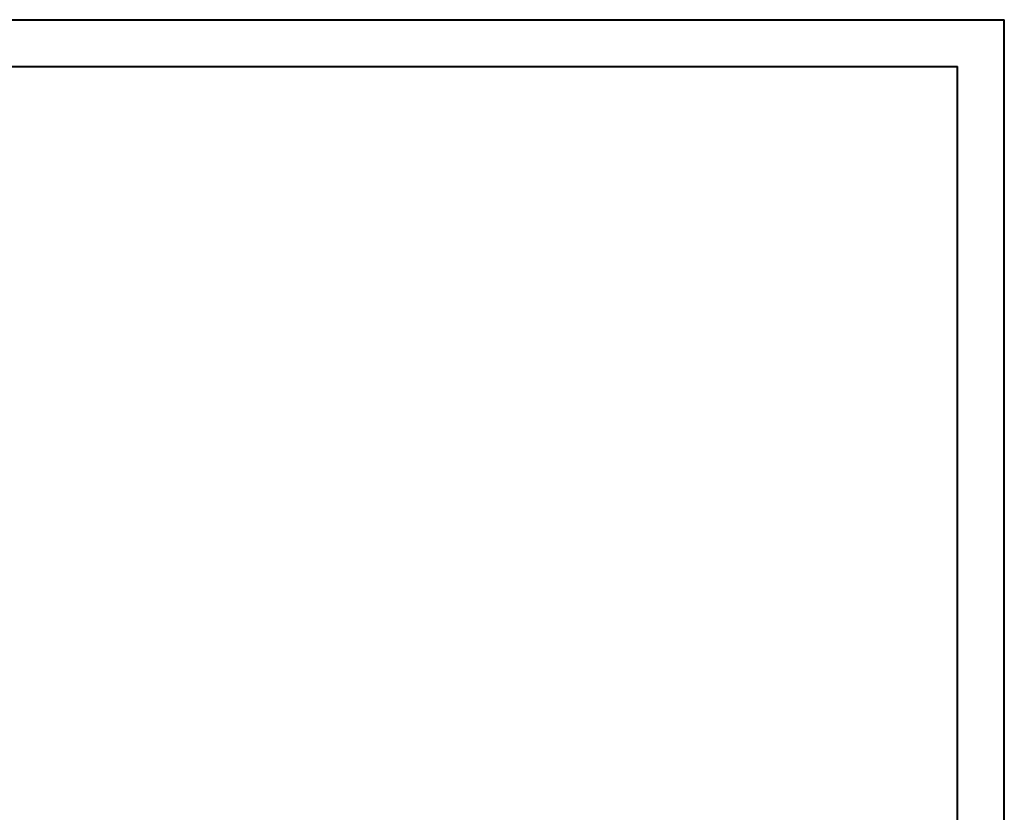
# Model space of a CAD drawing. Header units: millimetres. Extents: x 0 to 210, y 0 to 297.
# Tile 10 of 10: x 105 to 210, y 213 to 297. Entities that reach past the tile are written whole.
import ezdxf

# ---------------------------------------------------------------- set-up
doc = ezdxf.new("R2010")
doc.units = ezdxf.units.MM

msp = doc.modelspace()

# ---------------------------------------------------------------- linework, layer by layer
at = {"color": 7, "linetype": 'Continuous', "lineweight": 40}
for p, q in [((0.08, 297.21), (210.08, 297.21)), ((210.08, 0.21), (210.08, 297.21)), ((210.08, 292.21), (210.08, 297.21)), ((10.08, 292.21), (205.08, 292.21)), ((205.08, 5.21), (205.08, 292.21))]:
    msp.add_line(p, q, dxfattribs=at)

doc.saveas('drawing.dxf')
